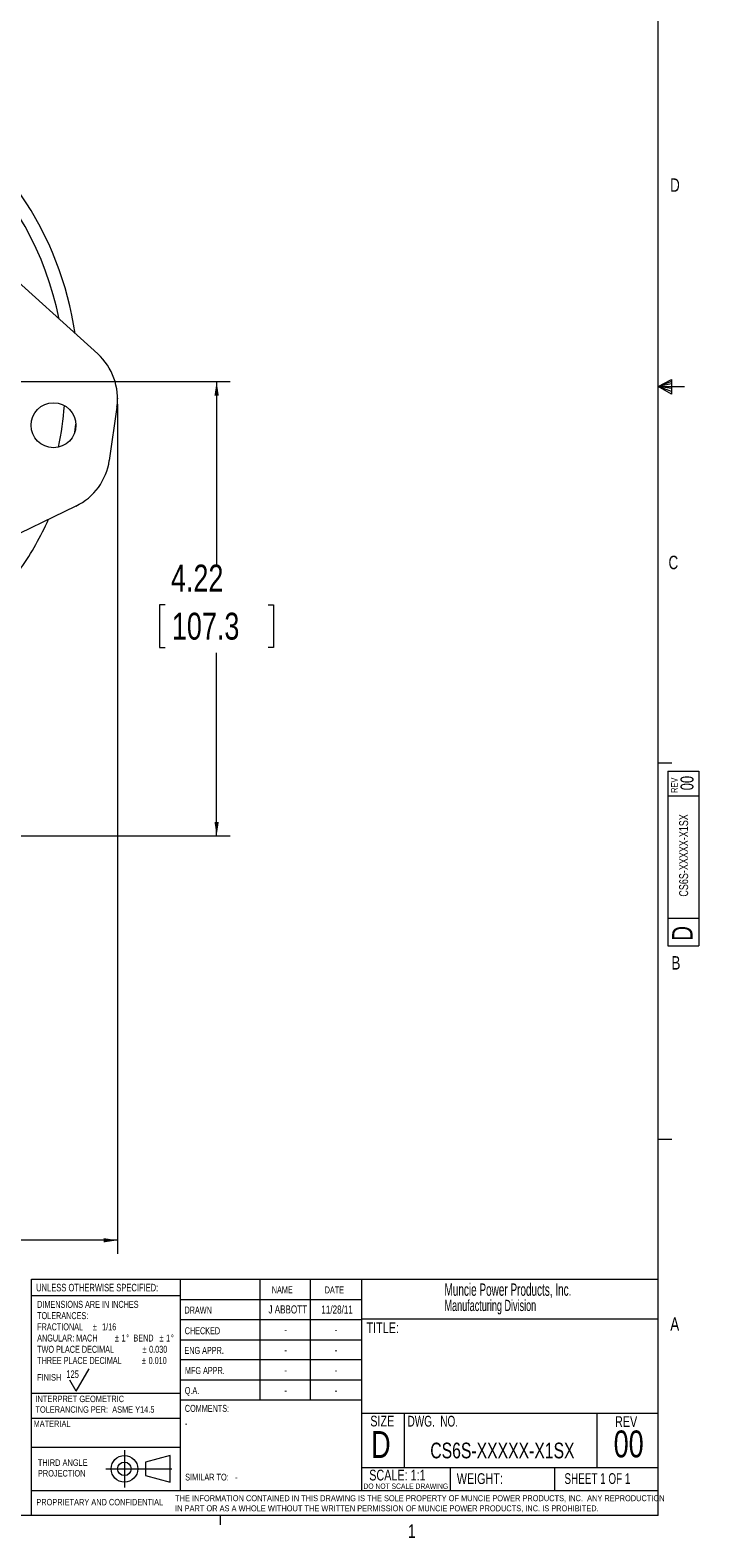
# Model space of a CAD drawing. Header units: inches. Extents: x 0.3 to 33.9, y 0.2 to 21.7.
# Tile 20 of 22: x 27.7 to 33.9, y 0.2 to 14.2. Entities that reach past the tile are written whole.
import ezdxf

# ---------------------------------------------------------------- set-up
doc = ezdxf.new("R2010")
doc.units = ezdxf.units.IN
doc.header["$MEASUREMENT"] = 0
doc.header["$PDSIZE"] = -1
doc.linetypes.add('CENTERX2', pattern=[0.8, 0.5, -0.1, 0.1, -0.1])
doc.layers.add('BORDER', color=7, linetype='Continuous', lineweight=15)
doc.layers.add('SLD-0', color=7, linetype='Continuous', lineweight=15)
doc.styles.add('SLDTEXTSTYLE0', font='TXT', dxfattribs={"width": 0.75})
doc.styles.add('SLDTEXTSTYLE1', font='TXT', dxfattribs={"width": 0.605})
doc.styles.add('SLDTEXTSTYLE2', font='TXT', dxfattribs={"width": 0.694444})
doc.styles.add('SLDTEXTSTYLE3', font='TXT', dxfattribs={"width": 0.6875})
doc.dimstyles.new('SLDDIMSTYLE0', dxfattribs={"dimtxt": 0.25, "dimasz": 0.13, "dimexe": 0, "dimexo": 0.0625, "dimgap": 0.0625, "dimtad": 0, "dimtih": 1, "dimtoh": 1, "dimdec": 4, "dimrnd": 1e-09, "dimzin": 12, "dimdsep": 46, "dimtxsty": 'SLDTEXTSTYLE0', "dimsah": 1, "dimcen": 0.09, "dimadec": 0, "dimazin": 3, "dimtfac": 1, "dimtdec": 4, "dimtofl": 0, "dimtmove": 0, "dimatfit": 3, "dimfxl": 1, "dimfrac": 2, "dimtolj": 1, "dimtzin": 12, "dimarcsym": 0})

# ---------------------------------------------------------------- blocks, each defined once
blk = doc.blocks.new('Block1')
at = {"layer": 'SLD-0', "color": 1, "linetype": 'CENTERX2'}
for p, q in [((3.162, 0.867), (3.162, 0.522)), ((2.989, 0.695), (3.334, 0.695))]:
    blk.add_line(p, q, dxfattribs=at)
at = {"layer": 'SLD-0', "color": 1}
for p, q in [((3.589, 0.818), (3.359, 0.758)), ((3.359, 0.758), (3.359, 0.632)), ((3.589, 0.571), (3.589, 0.818)), ((3.334, 0.695), (3.604, 0.695)), ((3.359, 0.632), (3.589, 0.571))]:
    blk.add_line(p, q, dxfattribs=at)
for radius in [0.124, 0.0629]:
    blk.add_circle((3.162, 0.695), radius, dxfattribs=at)
blk = doc.blocks.new('SW_NOTE_0')
at = {"layer": 'SLD-0', "color": 0, "char_height": 0.06, "attachment_point": 1, "style": 'SLDTEXTSTYLE0'}
for s, insert in [('THIRD ANGLE', (0, 0.077)), ('PROJECTION', (0, -0.022))]:
    blk.add_mtext(s, dxfattribs=dict(at, insert=insert))
blk = doc.blocks.new('SW_NOTE_1')
at = {"layer": 'SLD-0', "color": 0, "char_height": 0.055, "attachment_point": 1, "style": 'SLDTEXTSTYLE0'}
for s, insert in [('THE INFORMATION CONTAINED IN THIS DRAWING IS THE SOLE PROPERTY OF MUNCIE POWER PRODUCTS, INC.  ANY REPRODUCTION', (0, 0.071)), ('IN PART OR AS A WHOLE WITHOUT THE WRITTEN PERMISSION OF MUNCIE POWER PRODUCTS, INC. IS PROHIBITED.', (0, -0.023))]:
    blk.add_mtext(s, dxfattribs=dict(at, insert=insert))
blk = doc.blocks.new('SW_NOTE_2')
at = {"layer": 'SLD-0', "color": 0, "char_height": 0.065, "attachment_point": 1, "style": 'SLDTEXTSTYLE0'}
for s, insert in [('DIMENSIONS ARE IN INCHES', (0, 0.084)), ('TOLERANCES:', (0, -0.021)), ('FRACTIONAL', (0, -0.125)), ('%%p', (0.518, -0.125)), ('1/16', (0.604, -0.125)), ('ANGULAR: MACH', (0, -0.229)), ('%%p', (0.723, -0.229)), ('1', (0.785, -0.229)), ('%%d', (0.829, -0.229)), ('BEND', (0.895, -0.229)), ('%%p', (1.137, -0.229)), ('1', (1.199, -0.229)), ('%%d', (1.243, -0.229)), ('TWO PLACE DECIMAL', (0, -0.334)), ('%%p', (0.979, -0.334)), ('0.030', (1.041, -0.334)), ('THREE PLACE DECIMAL', (0, -0.438)), ('%%p', (0.974, -0.438)), ('0.010', (1.036, -0.438))]:
    blk.add_mtext(s, dxfattribs=dict(at, insert=insert))
blk = doc.blocks.new('SW_NOTE_3')
at = {"layer": 'SLD-0', "color": 0, "char_height": 0.06, "attachment_point": 1, "style": 'SLDTEXTSTYLE0'}
for s, insert in [('INTERPRET GEOMETRIC', (0, 0.077)), ('TOLERANCING PER:  ASME Y14.5', (0, -0.022))]:
    blk.add_mtext(s, dxfattribs=dict(at, insert=insert))
blk = doc.blocks.new('SW_NOTE_4')
at = {"layer": 'SLD-0', "color": 0, "attachment_point": 1, "style": 'SLDTEXTSTYLE1'}
for s, insert, char_height in [('Muncie Power Products, Inc.', (0, 0.147), 0.11458), ('Manufacturing Division', (0, -0.005), 0.10417)]:
    blk.add_mtext(s, dxfattribs=dict(at, insert=insert, char_height=char_height))
blk = doc.blocks.new('*D9')
at = {"layer": 'SLD-0'}
for p, q in [((28.495, 10.747), (28.495, 2.846)), ((23.803, 6.901), (23.803, 2.846)), ((23.803, 2.971), (25.53, 2.971)), ((25.67, 3.008), (25.619, 3.008)), ((25.619, 3.008), (25.619, 2.611)), ((26.628, 3.008), (26.679, 3.008)), ((26.679, 3.008), (26.679, 2.611)), ((28.495, 2.971), (26.767, 2.971)), ((25.619, 2.611), (25.67, 2.611)), ((26.679, 2.611), (26.628, 2.611))]:
    blk.add_line(p, q, dxfattribs=at)
for points in [[(23.803, 2.971), (23.933, 2.951), (23.933, 2.991)], [(28.495, 2.971), (28.365, 2.991), (28.365, 2.951)]]:
    blk.add_solid(points, dxfattribs=at)
at = {"layer": 'SLD-0', "char_height": 0.25, "attachment_point": 1, "style": 'SLDTEXTSTYLE0'}
for s, insert in [('4.69', (25.724, 3.381, 0.004)), ('119.2', (25.733, 2.934, 0.004))]:
    blk.add_mtext(s, dxfattribs=dict(at, insert=insert))
blk = doc.blocks.new('*D16')
at = {"layer": 'SLD-0'}
for p, q in [((26.117, 10.956), (29.541, 10.956)), ((29.416, 10.956), (29.416, 9.254)), ((28.937, 8.88), (28.886, 8.88)), ((28.886, 8.88), (28.886, 8.483)), ((29.895, 8.88), (29.946, 8.88)), ((29.946, 8.88), (29.946, 8.483)), ((28.886, 8.483), (28.937, 8.483)), ((29.416, 6.731), (29.416, 8.433)), ((29.946, 8.483), (29.895, 8.483)), ((25.664, 6.731), (29.541, 6.731))]:
    blk.add_line(p, q, dxfattribs=at)
for points in [[(29.416, 10.956), (29.396, 10.826), (29.436, 10.826)], [(29.416, 6.731), (29.436, 6.861), (29.396, 6.861)]]:
    blk.add_solid(points, dxfattribs=at)
at = {"layer": 'SLD-0', "char_height": 0.25, "attachment_point": 1, "style": 'SLDTEXTSTYLE0'}
for s, insert in [('4.22', (28.991, 9.253, -1.494)), ('107.3', (29, 8.806, -1.494))]:
    blk.add_mtext(s, dxfattribs=dict(at, insert=insert))

msp = doc.modelspace()

# ---------------------------------------------------------------- linework, layer by layer
at = {"color": 7, "linetype": 'Continuous', "lineweight": 15}
for p, q in [((26.64611, 12.71722), (28.31013, 11.21225)), ((28.48888, 10.71777), (28.41821, 10.22279)), ((28.09629, 10.48151), (28.10742, 10.55947)), ((28.10823, 9.79808), (26.08955, 8.81889))]:
    msp.add_line(p, q, dxfattribs=at)
msp.add_circle((27.89917, 10.54942), 0.2085, dxfattribs=at)
at = {"color": 8, "linetype": 'Continuous', "lineweight": 15}
for start, end in [(11.325694, 152.423947), (348.101039, 355.648601)]:
    msp.add_arc((25.05303, 10.95577), 2.95632, start, end, dxfattribs=at)
at = {"color": 7, "linetype": 'Continuous', "lineweight": 15}
for centre, radius, start, end in [((25.05303, 10.95577), 3.08, 8.326384, 34.316121), ((27.9345, 10.79692), 0.56, 351.87482, 47.873262), ((27.86383, 10.30193), 0.56, 295.876378, 351.87482), ((25.05303, 10.95577), 3.08, 325.683879, 335.423257)]:
    msp.add_arc(centre, radius, start, end, dxfattribs=at)
at = {"layer": 'BORDER'}
for p, q in [((27.6942, 0.6448), (27.6942, 2.60915)), ((27.6942, 2.60915), (33.52288, 2.60915)), ((29.07565, 2.60915), (29.07565, 0.6448)), ((29.81658, 2.60915), (29.81658, 1.48415)), ((30.28511, 2.60915), (30.28511, 1.48415)), ((30.76416, 2.60915), (30.76416, 0.6448)), ((29.07565, 2.45481), (27.6942, 2.45481)), ((29.07565, 2.42165), (30.76416, 2.42165)), ((29.07565, 2.23415), (30.76416, 2.23415)), ((30.76416, 2.242), (33.52288, 2.242)), ((29.07565, 2.04665), (30.76416, 2.04665)), ((30.76416, 1.85915), (29.07565, 1.85915)), ((28.11103, 1.56667), (28.23103, 1.77452)), ((27.6942, 1.54993), (29.07565, 1.54993)), ((28.11103, 1.56667), (28.05103, 1.67059)), ((30.76416, 1.67165), (29.07565, 1.67165)), ((30.76416, 1.48415), (29.07259, 1.48415)), ((27.6942, 1.31731), (29.07565, 1.31731)), ((30.76416, 1.36466), (33.52288, 1.36466)), ((31.1597, 1.36466), (31.1597, 0.85768)), ((32.95094, 1.36466), (32.95094, 0.85768)), ((27.6942, 1.04731), (29.07565, 1.04731)), ((30.76416, 0.85768), (33.52288, 0.85768)), ((31.5873, 0.85768), (31.5873, 0.6448)), ((32.55921, 0.85768), (32.55921, 0.6448)), ((27.69114, 0.6448), (27.69114, 0.4106)), ((27.69114, 0.6448), (33.52288, 0.6448))]:
    msp.add_line(p, q, dxfattribs=at)
at = {"layer": 'SLD-0'}
for p, q in [((33.52288, 0.4106), (33.52288, 21.4106)), ((33.52288, 10.9106), (33.64687, 10.97614)), ((33.64687, 10.95768), (33.52288, 10.9106)), ((33.64687, 10.97614), (33.64687, 10.83733)), ((33.64687, 10.93372), (33.52288, 10.9106)), ((33.64687, 10.89135), (33.52288, 10.9106)), ((33.64687, 10.86464), (33.52288, 10.9106)), ((33.64687, 10.83733), (33.52288, 10.9106)), ((33.52288, 10.9106), (33.76592, 10.9106)), ((33.52288, 7.4106), (33.64788, 7.4106)), ((33.61007, 7.33155), (33.89987, 7.33155)), ((33.61007, 7.33155), (33.61007, 5.70895)), ((33.89987, 7.33155), (33.89987, 5.70895)), ((33.89987, 7.09941), (33.61007, 7.09941)), ((33.61007, 5.96501), (33.89987, 5.96501)), ((33.61007, 5.70895), (33.89987, 5.70895)), ((33.52288, 3.9106), (33.64788, 3.9106)), ((33.52288, 0.4106), (0.52288, 0.4106)), ((29.44788, 0.4106), (29.44788, 0.3258))]:
    msp.add_line(p, q, dxfattribs=at)
msp.add_point((28.4945, 10.79692), dxfattribs=at)

# ---------------------------------------------------------------- block references
at = {"color": 7, "linetype": 'Continuous'}
msp.add_blockref('Block1', (25.39646, 0.1508), dxfattribs=at)
at = {"layer": 'SLD-0'}
for name, p in [('SW_NOTE_4', (31.53501, 2.42217)), ('SW_NOTE_2', (27.74737, 2.32361)), ('SW_NOTE_3', (27.73135, 1.44904)), ('SW_NOTE_0', (27.7542, 0.85635)), ('SW_NOTE_1', (29.03006, 0.52905))]:
    msp.add_blockref(name, p, dxfattribs=at)

# ---------------------------------------------------------------- texts
at = {"color": 7, "linetype": 'Continuous', "lineweight": 0, "char_height": 0.125, "attachment_point": 1, "style": 'SLDTEXTSTYLE0'}
for s, insert in [('D', (33.6323, 12.84506)), ('C', (33.61746, 9.33603)), ('B', (33.64505, 5.61286)), ('A', (33.63405, 2.25433)), ('1', (31.19544, 0.32903))]:
    msp.add_mtext(s, dxfattribs=dict(at, insert=insert))
at = {"color": 7, "linetype": 'Continuous', "lineweight": 0, "rotation": 90, "style": 'SLDTEXTSTYLE0'}
for s, insert, char_height, attachment_point in [('00', (33.72971, 7.22198), 0.12, 2), ('REV', (33.64215, 7.13138), 0.06, 1), ('CS6S-XXXXX-X1SX', (33.7167, 6.54951), 0.0833333, 2), ('D', (33.65132, 5.75594), 0.19, 1)]:
    msp.add_mtext(s, dxfattribs=dict(at, insert=insert, char_height=char_height, attachment_point=attachment_point))
at = {"layer": 'BORDER', "style": 'SLDTEXTSTYLE0'}
for s, insert, char_height, attachment_point in [('125', (28.01793, 1.76076), 0.07, 1), ('00', (33.24733, 1.20242), 0.25, 2), ('CS6S-XXXXX-X1SX', (32.07344, 1.08917), 0.1458333, 2), ('-', (29.58809, 0.79987), 0.0625, 1), ('PROPRIETARY AND CONFIDENTIAL', (27.73944, 0.56619), 0.06, 1)]:
    msp.add_mtext(s, dxfattribs=dict(at, insert=insert, char_height=char_height, attachment_point=attachment_point))
at = {"layer": 'SLD-0'}
for s, insert, char_height, attachment_point, style in [('UNLESS OTHERWISE SPECIFIED:', (27.73776, 2.56602), 0.07, 1, 'SLDTEXTSTYLE0'), ('NAME', (29.92933, 2.54334), 0.065, 1, 'SLDTEXTSTYLE0'), ('DATE', (30.4211, 2.54161), 0.065, 1, 'SLDTEXTSTYLE0'), ('DRAWN', (29.11723, 2.35436), 0.065, 1, 'SLDTEXTSTYLE0'), ('J ABBOTT', (30.07753, 2.3655), 0.075, 2, 'SLDTEXTSTYLE0'), ('11/28/11', (30.5363, 2.36436), 0.075, 2, 'SLDTEXTSTYLE0'), ('CHECKED', (29.11936, 2.162), 0.065, 1, 'SLDTEXTSTYLE0'), ('-', (30.05737, 2.17686), 0.075, 2, 'SLDTEXTSTYLE0'), ('-', (30.52589, 2.17686), 0.075, 2, 'SLDTEXTSTYLE0'), ('TITLE:', (30.81002, 2.20751), 0.1, 1, 'SLDTEXTSTYLE0'), ('ENG APPR.', (29.11647, 1.97948), 0.065, 1, 'SLDTEXTSTYLE0'), ('-', (30.05737, 1.98936), 0.075, 2, 'SLDTEXTSTYLE0'), ('-', (30.52589, 1.98936), 0.075, 2, 'SLDTEXTSTYLE0'), ('FINISH', (27.74662, 1.72599), 0.06, 1, 'SLDTEXTSTYLE0'), ('MFG APPR.', (29.12142, 1.79226), 0.065, 1, 'SLDTEXTSTYLE0'), ('-', (30.05737, 1.80186), 0.075, 2, 'SLDTEXTSTYLE0'), ('-', (30.52589, 1.80186), 0.075, 2, 'SLDTEXTSTYLE0'), ('Q.A.', (29.11979, 1.60634), 0.065, 1, 'SLDTEXTSTYLE0'), ('-', (30.05737, 1.61436), 0.075, 2, 'SLDTEXTSTYLE0'), ('-', (30.52589, 1.61436), 0.075, 2, 'SLDTEXTSTYLE0'), ('COMMENTS:', (29.12067, 1.44042), 0.065, 1, 'SLDTEXTSTYLE0'), ('MATERIAL', (27.71414, 1.29434), 0.06, 1, 'SLDTEXTSTYLE0'), ('-', (29.12088, 1.29987), 0.0625, 1, 'SLDTEXTSTYLE0'), ('SIZE', (30.84491, 1.34), 0.1, 1, 'SLDTEXTSTYLE0'), ('DWG.  NO.', (31.19141, 1.3386), 0.1, 1, 'SLDTEXTSTYLE2'), ('REV', (33.12071, 1.33469), 0.1, 1, 'SLDTEXTSTYLE0'), ('D', (30.8528, 1.19694), 0.25, 1, 'SLDTEXTSTYLE0'), ('SIMILAR TO:', (29.12367, 0.79987), 0.0625, 1, 'SLDTEXTSTYLE0'), ('DO NOT SCALE DRAWING', (31.17503, 0.70917), 0.05, 2, 'SLDTEXTSTYLE0'), ('SCALE: 1:1', (30.83503, 0.8377), 0.1, 1, 'SLDTEXTSTYLE0'), ('WEIGHT:', (31.64911, 0.80482), 0.1, 1, 'SLDTEXTSTYLE0'), ('SHEET 1 OF 1', (32.65008, 0.80515), 0.1, 1, 'SLDTEXTSTYLE3')]:
    msp.add_mtext(s, dxfattribs=dict(at, insert=insert, char_height=char_height, attachment_point=attachment_point, style=style))

# ---------------------------------------------------------------- dimensions: what is measured, and where the dimension line sits
dim = msp.add_linear_dim(base=(29.41611, 6.73117), p1=(26.06678, 10.95577), p2=(25.61395, 6.73117), angle=90, dimstyle='SLDDIMSTYLE0', dxfattribs=at)
dim.commit()
dim.dimension.update_dxf_attribs({"geometry": '*D16', "text_midpoint": (29.41611, 8.84347), "dimtype": 160})
dim = msp.add_linear_dim(base=(23.80303, 2.97148), p1=(28.4945, 10.79692), p2=(23.80303, 6.95067), dimstyle='SLDDIMSTYLE0', dxfattribs=at)
dim.commit()
dim.dimension.update_dxf_attribs({"geometry": '*D9', "text_midpoint": (26.14876, 2.97148), "dimtype": 160})

doc.saveas('drawing.dxf')
